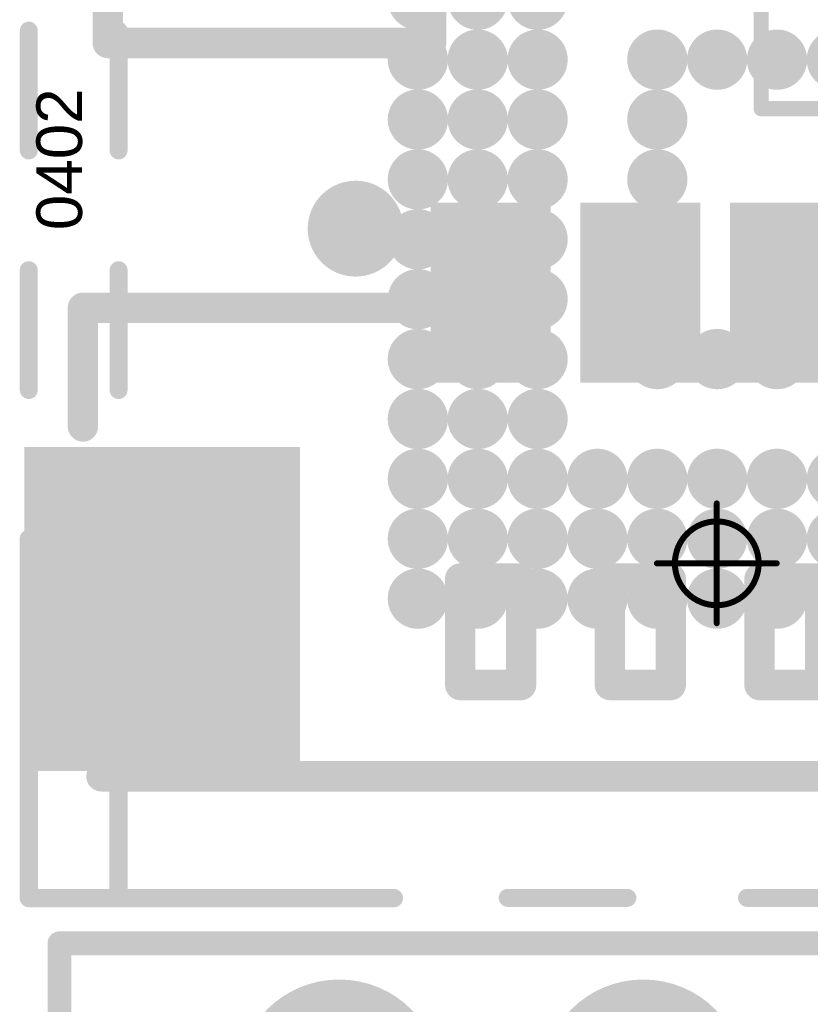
# Model space of a CAD drawing. Header units: inches. Extents: x -0.01 to 1.99, y -0.09 to 2.02.
# Tile 9 of 32: x 0.23 to 0.49, y 0.75 to 1.07. Entities that reach past the tile are written whole.
import ezdxf

# ---------------------------------------------------------------- set-up
doc = ezdxf.new("R2010")
doc.units = ezdxf.units.IN
doc.header["$MEASUREMENT"] = 0
for name, color, linetype in [('ART3', 76, 'Continuous'), ('Bottom Layer', 5, 'Continuous'), ('Bottom Overlay', 54, 'Continuous'), ('Bottom Paste', 16, 'Continuous'), ('Bottom Solder', 6, 'Continuous'), ('GND2', 156, 'Continuous'), ('GND4', 90, 'Continuous'), ('GND6', 130, 'Continuous'), ('Mechanical 1', 6, 'Continuous'), ('Mechanical 15', 56, 'Continuous'), ('PWR7', 216, 'Continuous'), ('Top Layer', 1, 'Continuous'), ('Top Overlay', 2, 'Continuous'), ('Top Paste', 8, 'Continuous'), ('Top Solder', 216, 'Continuous')]:
    doc.layers.add(name, color=color, linetype=linetype)
doc.styles.add('Arial', font='txt', dxfattribs={"height": 0.2})

# ---------------------------------------------------------------- blocks, each defined once
blk = doc.blocks.new('RJ45____HR911130A_2')
at = {"layer": 'ART3'}
h = blk.add_hatch(color=76, dxfattribs=at)
edge = h.paths.add_edge_path()
edge.add_arc((-0.225, 0.26122), 0.02953, 0, 360)
h = blk.add_hatch(color=76, dxfattribs=at)
edge = h.paths.add_edge_path()
edge.add_arc((-0.125, 0.26122), 0.02953, 0, 360)
at = {"layer": 'Bottom Layer'}
h = blk.add_hatch(color=5, dxfattribs=at)
edge = h.paths.add_edge_path()
edge.add_arc((-0.225, 0.26122), 0.02953, 0, 360)
h = blk.add_hatch(color=5, dxfattribs=at)
edge = h.paths.add_edge_path()
edge.add_arc((-0.125, 0.26122), 0.02953, 0, 360)
at = {"layer": 'Bottom Solder'}
h = blk.add_hatch(color=6, dxfattribs=at)
edge = h.paths.add_edge_path()
edge.add_arc((-0.225, 0.26122), 0.03353, 0, 360)
h = blk.add_hatch(color=6, dxfattribs=at)
edge = h.paths.add_edge_path()
edge.add_arc((-0.125, 0.26122), 0.03353, 0, 360)
at = {"layer": 'GND2'}
h = blk.add_hatch(color=156, dxfattribs=at)
edge = h.paths.add_edge_path()
edge.add_arc((-0.225, 0.26122), 0.02953, 0, 360)
h = blk.add_hatch(color=156, dxfattribs=at)
edge = h.paths.add_edge_path()
edge.add_arc((-0.125, 0.26122), 0.02953, 0, 360)
at = {"layer": 'GND4'}
h = blk.add_hatch(color=90, dxfattribs=at)
edge = h.paths.add_edge_path()
edge.add_arc((-0.225, 0.26122), 0.02953, 0, 360)
h = blk.add_hatch(color=90, dxfattribs=at)
edge = h.paths.add_edge_path()
edge.add_arc((-0.125, 0.26122), 0.02953, 0, 360)
at = {"layer": 'GND6'}
h = blk.add_hatch(color=130, dxfattribs=at)
edge = h.paths.add_edge_path()
edge.add_arc((-0.225, 0.26122), 0.02953, 0, 360)
h = blk.add_hatch(color=130, dxfattribs=at)
edge = h.paths.add_edge_path()
edge.add_arc((-0.125, 0.26122), 0.02953, 0, 360)
at = {"layer": 'PWR7'}
h = blk.add_hatch(color=216, dxfattribs=at)
edge = h.paths.add_edge_path()
edge.add_arc((-0.225, 0.26122), 0.02953, 0, 360)
h = blk.add_hatch(color=216, dxfattribs=at)
edge = h.paths.add_edge_path()
edge.add_arc((-0.125, 0.26122), 0.02953, 0, 360)
at = {"layer": 'Top Layer'}
h = blk.add_hatch(color=1, dxfattribs=at)
edge = h.paths.add_edge_path()
edge.add_arc((-0.225, 0.26122), 0.02953, 0, 360)
h = blk.add_hatch(color=1, dxfattribs=at)
edge = h.paths.add_edge_path()
edge.add_arc((-0.125, 0.26122), 0.02953, 0, 360)
at = {"layer": 'Top Solder'}
h = blk.add_hatch(color=216, dxfattribs=at)
edge = h.paths.add_edge_path()
edge.add_arc((-0.225, 0.26122), 0.03353, 0, 360)
h = blk.add_hatch(color=216, dxfattribs=at)
edge = h.paths.add_edge_path()
edge.add_arc((-0.125, 0.26122), 0.03353, 0, 360)
at = {"layer": 'Top Overlay', "const_width": 0.00787}
for points in [[(-0.317, 0.30663), (0.313, 0.30663)], [(-0.317, -0.22425), (-0.317, 0.30663)]]:
    blk.add_lwpolyline(points, dxfattribs=at)
at = {"layer": 'Top Overlay', "const_width": 0.00394}
blk.add_lwpolyline([(-0.31897, 0.30663, 1), (-0.31503, 0.30663, 1)], format="xyb", close=True, dxfattribs=at)
blk.add_lwpolyline([(-0.31897, 0.30663, 1), (-0.31503, 0.30663, 1)], format="xyb", close=True, dxfattribs=at)
blk = doc.blocks.new('FBGA96_14R00X11R00X1R20_4')
at = {"layer": 'Top Overlay', "const_width": 0.005}
for points in [[(-0.21654, -0.26181), (-0.21654, 0.26181)], [(-0.21654, -0.26181), (0.21654, -0.26181)]]:
    blk.add_lwpolyline(points, dxfattribs=at)
at = {"layer": 'Top Overlay', "const_width": 0.0025}
blk.add_lwpolyline([(-0.21779, -0.26181, 1), (-0.21529, -0.26181, 1)], format="xyb", close=True, dxfattribs=at)
blk.add_lwpolyline([(-0.21779, -0.26181, 1), (-0.21529, -0.26181, 1)], format="xyb", close=True, dxfattribs=at)
blk = doc.blocks.new('FPC0_5_SMD_22PIN_2_17')
at = {"layer": 'Top Overlay', "const_width": 0.01}
for points in [[(0.32677, 0.05315), (0.25394, 0.05315)], [(0.32677, -0.05315), (0.32677, 0.05315)], [(0.32677, -0.05315), (0.20866, -0.05315)]]:
    blk.add_lwpolyline(points, dxfattribs=at)
at = {"layer": 'Top Overlay', "const_width": 0.005}
for points in [[(0.32427, 0.05315, 1), (0.32927, 0.05315, 1)], [(0.32427, 0.05315, 1), (0.32927, 0.05315, 1)], [(0.32427, -0.05315, 1), (0.32927, -0.05315, 1)], [(0.32427, -0.05315, 1), (0.32927, -0.05315, 1)]]:
    blk.add_lwpolyline(points, format="xyb", close=True, dxfattribs=at)
blk = doc.blocks.new('MX1_25_LT_4P_19')
at = {"layer": 'Top Layer'}
for points in [[(-0.09011, 0.11459), (-0.05861, 0.11459), (-0.05861, 0.06341), (-0.09011, 0.06341)], [(-0.0409, 0.11459), (-0.0094, 0.11459), (-0.0094, 0.06341), (-0.0409, 0.06341)], [(0.00831, 0.11459), (0.03981, 0.11459), (0.03981, 0.06341), (0.00831, 0.06341)], [(0.05753, 0.11459), (0.08902, 0.11459), (0.08902, 0.06341), (0.05753, 0.06341)], [(-0.14102, 0.03421), (-0.14102, -0.06421), (-0.2237, -0.06421), (-0.2237, 0.03421)], [(0.22261, 0.03421), (0.22261, -0.06421), (0.13994, -0.06421), (0.13994, 0.03421)]]:
    blk.add_hatch(color=1, dxfattribs=at).paths.add_polyline_path(points)
at = {"layer": 'Top Paste'}
for points in [[(-0.09011, 0.11459), (-0.05861, 0.11459), (-0.05861, 0.06341), (-0.09011, 0.06341)], [(-0.0409, 0.11459), (-0.0094, 0.11459), (-0.0094, 0.06341), (-0.0409, 0.06341)], [(0.00831, 0.11459), (0.03981, 0.11459), (0.03981, 0.06341), (0.00831, 0.06341)], [(0.05753, 0.11459), (0.08902, 0.11459), (0.08902, 0.06341), (0.05753, 0.06341)], [(-0.14102, 0.03421), (-0.14102, -0.06421), (-0.2237, -0.06421), (-0.2237, 0.03421)], [(0.22261, 0.03421), (0.22261, -0.06421), (0.13994, -0.06421), (0.13994, 0.03421)]]:
    blk.add_hatch(color=8, dxfattribs=at).paths.add_polyline_path(points)
at = {"layer": 'Top Solder'}
for points in [[(-0.09411, 0.11859), (-0.05461, 0.11859), (-0.05461, 0.05941), (-0.09411, 0.05941)], [(-0.0449, 0.11859), (-0.0054, 0.11859), (-0.0054, 0.05941), (-0.0449, 0.05941)], [(0.00431, 0.11859), (0.04381, 0.11859), (0.04381, 0.05941), (0.00431, 0.05941)], [(0.05353, 0.11859), (0.09302, 0.11859), (0.09302, 0.05941), (0.05353, 0.05941)], [(-0.13702, 0.03821), (-0.13702, -0.06821), (-0.2277, -0.06821), (-0.2277, 0.03821)], [(0.22661, 0.03821), (0.22661, -0.06821), (0.13594, -0.06821), (0.13594, 0.03821)]]:
    blk.add_hatch(color=216, dxfattribs=at).paths.add_polyline_path(points)
at = {"layer": 'Mechanical 15', "const_width": 0.00197}
for points in [[(0, -0.01969), (0, 0.01969)], [(-0.01969, 0), (0.01969, 0)]]:
    blk.add_lwpolyline(points, dxfattribs=at)
at = {"layer": 'Mechanical 15'}
for points, const_width in [([(-0.00049, 0.01969, 1), (0.00049, 0.01969, 1)], 0.000984), ([(0.01378, 0, 1), (-0.01378, 0, 1)], 0.00197), ([(-0.02018, 0, 1), (-0.01919, 0, 1)], 0.000984), ([(-0.01427, 0, 1), (-0.01329, 0, 1)], 0.000984), ([(0.01329, 0, 1), (0.01427, 0, 1)], 0.000984), ([(0.01919, 0, 1), (0.02018, 0, 1)], 0.000984), ([(-0.00049, -0.01969, 1), (0.00049, -0.01969, 1)], 0.000984)]:
    blk.add_lwpolyline(points, format="xyb", close=True, dxfattribs=dict(at, const_width=const_width))
at = {"layer": 'Top Overlay'}
for points, const_width in [([(-0.11091, 0.11, 1), (-0.12666, 0.11, 1)], 0.01575), ([(-0.1306, 0.11, 1), (-0.12272, 0.11, 1)], 0.00787), ([(-0.11485, 0.11, 1), (-0.10698, 0.11, 1)], 0.00787), ([(-0.21095, 0.084, 1), (-0.20595, 0.084, 1)], 0.005), ([(-0.21095, 0.084, 1), (-0.20595, 0.084, 1)], 0.005), ([(-0.10595, 0.084, 1), (-0.10095, 0.084, 1)], 0.005), ([(0.09986, 0.084, 1), (0.10486, 0.084, 1)], 0.005), ([(0.20486, 0.084, 1), (0.20986, 0.084, 1)], 0.005), ([(0.20486, 0.084, 1), (0.20986, 0.084, 1)], 0.005), ([(-0.21095, 0.045, 1), (-0.20595, 0.045, 1)], 0.005), ([(0.20486, 0.045, 1), (0.20986, 0.045, 1)], 0.005), ([(-0.08686, -0.005, 1), (-0.08186, -0.005, 1)], 0.005), ([(-0.08686, -0.005, 1), (-0.08186, -0.005, 1)], 0.005), ([(-0.01765, -0.005, 1), (-0.01265, -0.005, 1)], 0.005), ([(-0.01765, -0.005, 1), (-0.01265, -0.005, 1)], 0.005), ([(0.01156, -0.005, 1), (0.01656, -0.005, 1)], 0.005), ([(0.01156, -0.005, 1), (0.01656, -0.005, 1)], 0.005), ([(0.06078, -0.005, 1), (0.06578, -0.005, 1)], 0.005), ([(0.06078, -0.005, 1), (0.06578, -0.005, 1)], 0.005), ([(-0.06686, -0.005, 1), (-0.06186, -0.005, 1)], 0.005), ([(-0.06686, -0.005, 1), (-0.06186, -0.005, 1)], 0.005), ([(-0.03765, -0.005, 1), (-0.03265, -0.005, 1)], 0.005), ([(-0.03765, -0.005, 1), (-0.03265, -0.005, 1)], 0.005), ([(0.03156, -0.005, 1), (0.03656, -0.005, 1)], 0.005), ([(0.03156, -0.005, 1), (0.03656, -0.005, 1)], 0.005), ([(0.08078, -0.005, 1), (0.08578, -0.005, 1)], 0.005), ([(0.08078, -0.005, 1), (0.08578, -0.005, 1)], 0.005), ([(-0.08686, -0.04, 1), (-0.08186, -0.04, 1)], 0.005), ([(-0.08686, -0.04, 1), (-0.08186, -0.04, 1)], 0.005), ([(-0.06686, -0.04, 1), (-0.06186, -0.04, 1)], 0.005), ([(-0.06686, -0.04, 1), (-0.06186, -0.04, 1)], 0.005), ([(-0.03765, -0.04, 1), (-0.03265, -0.04, 1)], 0.005), ([(-0.03765, -0.04, 1), (-0.03265, -0.04, 1)], 0.005), ([(-0.01765, -0.04, 1), (-0.01265, -0.04, 1)], 0.005), ([(-0.01765, -0.04, 1), (-0.01265, -0.04, 1)], 0.005), ([(0.01156, -0.04, 1), (0.01656, -0.04, 1)], 0.005), ([(0.01156, -0.04, 1), (0.01656, -0.04, 1)], 0.005), ([(0.03156, -0.04, 1), (0.03656, -0.04, 1)], 0.005), ([(0.03156, -0.04, 1), (0.03656, -0.04, 1)], 0.005), ([(0.06078, -0.04, 1), (0.06578, -0.04, 1)], 0.005), ([(0.06078, -0.04, 1), (0.06578, -0.04, 1)], 0.005), ([(0.08078, -0.04, 1), (0.08578, -0.04, 1)], 0.005), ([(0.08078, -0.04, 1), (0.08578, -0.04, 1)], 0.005), ([(-0.20486, -0.07, 1), (-0.19986, -0.07, 1)], 0.005), ([(0.20486, -0.07, 1), (0.20986, -0.07, 1)], 0.005)]:
    blk.add_lwpolyline(points, format="xyb", close=True, dxfattribs=dict(at, const_width=const_width))
at = {"layer": 'Top Overlay', "const_width": 0.01}
for points in [[(-0.20845, 0.084), (-0.10345, 0.084)], [(-0.20845, 0.045), (-0.20845, 0.084)], [(0.10236, 0.084), (0.20736, 0.084)], [(0.20736, 0.045), (0.20736, 0.084)], [(-0.08436, -0.005), (-0.06436, -0.005)], [(-0.08436, -0.04), (-0.08436, -0.005)], [(-0.06436, -0.04), (-0.06436, -0.005)], [(-0.03515, -0.04), (-0.03515, -0.005)], [(-0.03515, -0.005), (-0.01515, -0.005)], [(-0.01515, -0.04), (-0.01515, -0.005)], [(0.01406, -0.04), (0.01406, -0.005)], [(0.01406, -0.005), (0.03406, -0.005)], [(0.03406, -0.04), (0.03406, -0.005)], [(0.06328, -0.04), (0.06328, -0.005)], [(0.06328, -0.005), (0.08328, -0.005)], [(0.08328, -0.04), (0.08328, -0.005)], [(-0.08436, -0.04), (-0.06436, -0.04)], [(-0.03515, -0.04), (-0.01515, -0.04)], [(0.01406, -0.04), (0.03406, -0.04)], [(0.06328, -0.04), (0.08328, -0.04)], [(-0.20236, -0.07), (0.20736, -0.07)]]:
    blk.add_lwpolyline(points, dxfattribs=at)
blk = doc.blocks.new('BGA153_13RX11R5X0R9_2L_B_31')
at = {"layer": 'Bottom Layer'}
h = blk.add_hatch(color=5, dxfattribs=at)
edge = h.paths.add_edge_path()
edge.add_arc((-0.12795, 0.12795), 0.00591, 0, 360)
h = blk.add_hatch(color=5, dxfattribs=at)
edge = h.paths.add_edge_path()
edge.add_arc((-0.10827, 0.12795), 0.00591, 0, 360)
h = blk.add_hatch(color=5, dxfattribs=at)
edge = h.paths.add_edge_path()
edge.add_arc((-0.08858, 0.12795), 0.00591, 0, 360)
h = blk.add_hatch(color=5, dxfattribs=at)
edge = h.paths.add_edge_path()
edge.add_arc((-0.0689, 0.12795), 0.00591, 0, 360)
h = blk.add_hatch(color=5, dxfattribs=at)
edge = h.paths.add_edge_path()
edge.add_arc((-0.04921, 0.12795), 0.00591, 0, 360)
h = blk.add_hatch(color=5, dxfattribs=at)
edge = h.paths.add_edge_path()
edge.add_arc((-0.02953, 0.12795), 0.00591, 0, 360)
h = blk.add_hatch(color=5, dxfattribs=at)
edge = h.paths.add_edge_path()
edge.add_arc((-0.00984, 0.12795), 0.00591, 0, 360)
h = blk.add_hatch(color=5, dxfattribs=at)
edge = h.paths.add_edge_path()
edge.add_arc((0.00984, 0.12795), 0.00591, 0, 360)
h = blk.add_hatch(color=5, dxfattribs=at)
edge = h.paths.add_edge_path()
edge.add_arc((0.02953, 0.12795), 0.00591, 0, 360)
h = blk.add_hatch(color=5, dxfattribs=at)
edge = h.paths.add_edge_path()
edge.add_arc((0.04921, 0.12795), 0.00591, 0, 360)
h = blk.add_hatch(color=5, dxfattribs=at)
edge = h.paths.add_edge_path()
edge.add_arc((-0.12795, 0.10827), 0.00591, 0, 360)
h = blk.add_hatch(color=5, dxfattribs=at)
edge = h.paths.add_edge_path()
edge.add_arc((-0.10827, 0.10827), 0.00591, 0, 360)
h = blk.add_hatch(color=5, dxfattribs=at)
edge = h.paths.add_edge_path()
edge.add_arc((-0.08858, 0.10827), 0.00591, 0, 360)
h = blk.add_hatch(color=5, dxfattribs=at)
edge = h.paths.add_edge_path()
edge.add_arc((-0.0689, 0.10827), 0.00591, 0, 360)
h = blk.add_hatch(color=5, dxfattribs=at)
edge = h.paths.add_edge_path()
edge.add_arc((-0.04921, 0.10827), 0.00591, 0, 360)
h = blk.add_hatch(color=5, dxfattribs=at)
edge = h.paths.add_edge_path()
edge.add_arc((-0.02953, 0.10827), 0.00591, 0, 360)
h = blk.add_hatch(color=5, dxfattribs=at)
edge = h.paths.add_edge_path()
edge.add_arc((-0.00984, 0.10827), 0.00591, 0, 360)
h = blk.add_hatch(color=5, dxfattribs=at)
edge = h.paths.add_edge_path()
edge.add_arc((0.00984, 0.10827), 0.00591, 0, 360)
h = blk.add_hatch(color=5, dxfattribs=at)
edge = h.paths.add_edge_path()
edge.add_arc((0.02953, 0.10827), 0.00591, 0, 360)
h = blk.add_hatch(color=5, dxfattribs=at)
edge = h.paths.add_edge_path()
edge.add_arc((0.04921, 0.10827), 0.00591, 0, 360)
h = blk.add_hatch(color=5, dxfattribs=at)
edge = h.paths.add_edge_path()
edge.add_arc((-0.12795, 0.08858), 0.00591, 0, 360)
h = blk.add_hatch(color=5, dxfattribs=at)
edge = h.paths.add_edge_path()
edge.add_arc((-0.10827, 0.08858), 0.00591, 0, 360)
h = blk.add_hatch(color=5, dxfattribs=at)
edge = h.paths.add_edge_path()
edge.add_arc((-0.08858, 0.08858), 0.00591, 0, 360)
h = blk.add_hatch(color=5, dxfattribs=at)
edge = h.paths.add_edge_path()
edge.add_arc((-0.0689, 0.08858), 0.00591, 0, 360)
h = blk.add_hatch(color=5, dxfattribs=at)
edge = h.paths.add_edge_path()
edge.add_arc((-0.04921, 0.08858), 0.00591, 0, 360)
h = blk.add_hatch(color=5, dxfattribs=at)
edge = h.paths.add_edge_path()
edge.add_arc((-0.02953, 0.08858), 0.00591, 0, 360)
h = blk.add_hatch(color=5, dxfattribs=at)
edge = h.paths.add_edge_path()
edge.add_arc((-0.00984, 0.08858), 0.00591, 0, 360)
h = blk.add_hatch(color=5, dxfattribs=at)
edge = h.paths.add_edge_path()
edge.add_arc((0.00984, 0.08858), 0.00591, 0, 360)
h = blk.add_hatch(color=5, dxfattribs=at)
edge = h.paths.add_edge_path()
edge.add_arc((0.02953, 0.08858), 0.00591, 0, 360)
h = blk.add_hatch(color=5, dxfattribs=at)
edge = h.paths.add_edge_path()
edge.add_arc((0.04921, 0.08858), 0.00591, 0, 360)
h = blk.add_hatch(color=5, dxfattribs=at)
edge = h.paths.add_edge_path()
edge.add_arc((-0.12795, 0.0689), 0.00591, 0, 360)
h = blk.add_hatch(color=5, dxfattribs=at)
edge = h.paths.add_edge_path()
edge.add_arc((-0.10827, 0.0689), 0.00591, 0, 360)
h = blk.add_hatch(color=5, dxfattribs=at)
edge = h.paths.add_edge_path()
edge.add_arc((-0.08858, 0.0689), 0.00591, 0, 360)
h = blk.add_hatch(color=5, dxfattribs=at)
edge = h.paths.add_edge_path()
edge.add_arc((-0.12795, 0.04921), 0.00591, 0, 360)
h = blk.add_hatch(color=5, dxfattribs=at)
edge = h.paths.add_edge_path()
edge.add_arc((-0.10827, 0.04921), 0.00591, 0, 360)
h = blk.add_hatch(color=5, dxfattribs=at)
edge = h.paths.add_edge_path()
edge.add_arc((-0.08858, 0.04921), 0.00591, 0, 360)
h = blk.add_hatch(color=5, dxfattribs=at)
edge = h.paths.add_edge_path()
edge.add_arc((-0.04921, 0.04921), 0.00591, 0, 360)
h = blk.add_hatch(color=5, dxfattribs=at)
edge = h.paths.add_edge_path()
edge.add_arc((-0.02953, 0.04921), 0.00591, 0, 360)
h = blk.add_hatch(color=5, dxfattribs=at)
edge = h.paths.add_edge_path()
edge.add_arc((-0.00984, 0.04921), 0.00591, 0, 360)
h = blk.add_hatch(color=5, dxfattribs=at)
edge = h.paths.add_edge_path()
edge.add_arc((0.00984, 0.04921), 0.00591, 0, 360)
h = blk.add_hatch(color=5, dxfattribs=at)
edge = h.paths.add_edge_path()
edge.add_arc((0.02953, 0.04921), 0.00591, 0, 360)
h = blk.add_hatch(color=5, dxfattribs=at)
edge = h.paths.add_edge_path()
edge.add_arc((0.04921, 0.04921), 0.00591, 0, 360)
h = blk.add_hatch(color=5, dxfattribs=at)
edge = h.paths.add_edge_path()
edge.add_arc((-0.12795, 0.02953), 0.00591, 0, 360)
h = blk.add_hatch(color=5, dxfattribs=at)
edge = h.paths.add_edge_path()
edge.add_arc((-0.10827, 0.02953), 0.00591, 0, 360)
h = blk.add_hatch(color=5, dxfattribs=at)
edge = h.paths.add_edge_path()
edge.add_arc((-0.08858, 0.02953), 0.00591, 0, 360)
h = blk.add_hatch(color=5, dxfattribs=at)
edge = h.paths.add_edge_path()
edge.add_arc((-0.04921, 0.02953), 0.00591, 0, 360)
h = blk.add_hatch(color=5, dxfattribs=at)
edge = h.paths.add_edge_path()
edge.add_arc((0.04921, 0.02953), 0.00591, 0, 360)
h = blk.add_hatch(color=5, dxfattribs=at)
edge = h.paths.add_edge_path()
edge.add_arc((-0.12795, 0.00984), 0.00591, 0, 360)
h = blk.add_hatch(color=5, dxfattribs=at)
edge = h.paths.add_edge_path()
edge.add_arc((-0.10827, 0.00984), 0.00591, 0, 360)
h = blk.add_hatch(color=5, dxfattribs=at)
edge = h.paths.add_edge_path()
edge.add_arc((-0.08858, 0.00984), 0.00591, 0, 360)
h = blk.add_hatch(color=5, dxfattribs=at)
edge = h.paths.add_edge_path()
edge.add_arc((-0.04921, 0.00984), 0.00591, 0, 360)
h = blk.add_hatch(color=5, dxfattribs=at)
edge = h.paths.add_edge_path()
edge.add_arc((0.04921, 0.00984), 0.00591, 0, 360)
at = {"layer": 'Bottom Paste'}
h = blk.add_hatch(color=16, dxfattribs=at)
edge = h.paths.add_edge_path()
edge.add_arc((-0.12795, 0.12795), 0.00591, 0, 360)
h = blk.add_hatch(color=16, dxfattribs=at)
edge = h.paths.add_edge_path()
edge.add_arc((-0.10827, 0.12795), 0.00591, 0, 360)
h = blk.add_hatch(color=16, dxfattribs=at)
edge = h.paths.add_edge_path()
edge.add_arc((-0.08858, 0.12795), 0.00591, 0, 360)
h = blk.add_hatch(color=16, dxfattribs=at)
edge = h.paths.add_edge_path()
edge.add_arc((-0.0689, 0.12795), 0.00591, 0, 360)
h = blk.add_hatch(color=16, dxfattribs=at)
edge = h.paths.add_edge_path()
edge.add_arc((-0.04921, 0.12795), 0.00591, 0, 360)
h = blk.add_hatch(color=16, dxfattribs=at)
edge = h.paths.add_edge_path()
edge.add_arc((-0.02953, 0.12795), 0.00591, 0, 360)
h = blk.add_hatch(color=16, dxfattribs=at)
edge = h.paths.add_edge_path()
edge.add_arc((-0.00984, 0.12795), 0.00591, 0, 360)
h = blk.add_hatch(color=16, dxfattribs=at)
edge = h.paths.add_edge_path()
edge.add_arc((0.00984, 0.12795), 0.00591, 0, 360)
h = blk.add_hatch(color=16, dxfattribs=at)
edge = h.paths.add_edge_path()
edge.add_arc((0.02953, 0.12795), 0.00591, 0, 360)
h = blk.add_hatch(color=16, dxfattribs=at)
edge = h.paths.add_edge_path()
edge.add_arc((0.04921, 0.12795), 0.00591, 0, 360)
h = blk.add_hatch(color=16, dxfattribs=at)
edge = h.paths.add_edge_path()
edge.add_arc((-0.12795, 0.10827), 0.00591, 0, 360)
h = blk.add_hatch(color=16, dxfattribs=at)
edge = h.paths.add_edge_path()
edge.add_arc((-0.10827, 0.10827), 0.00591, 0, 360)
h = blk.add_hatch(color=16, dxfattribs=at)
edge = h.paths.add_edge_path()
edge.add_arc((-0.08858, 0.10827), 0.00591, 0, 360)
h = blk.add_hatch(color=16, dxfattribs=at)
edge = h.paths.add_edge_path()
edge.add_arc((-0.0689, 0.10827), 0.00591, 0, 360)
h = blk.add_hatch(color=16, dxfattribs=at)
edge = h.paths.add_edge_path()
edge.add_arc((-0.04921, 0.10827), 0.00591, 0, 360)
h = blk.add_hatch(color=16, dxfattribs=at)
edge = h.paths.add_edge_path()
edge.add_arc((-0.02953, 0.10827), 0.00591, 0, 360)
h = blk.add_hatch(color=16, dxfattribs=at)
edge = h.paths.add_edge_path()
edge.add_arc((-0.00984, 0.10827), 0.00591, 0, 360)
h = blk.add_hatch(color=16, dxfattribs=at)
edge = h.paths.add_edge_path()
edge.add_arc((0.00984, 0.10827), 0.00591, 0, 360)
h = blk.add_hatch(color=16, dxfattribs=at)
edge = h.paths.add_edge_path()
edge.add_arc((0.02953, 0.10827), 0.00591, 0, 360)
h = blk.add_hatch(color=16, dxfattribs=at)
edge = h.paths.add_edge_path()
edge.add_arc((0.04921, 0.10827), 0.00591, 0, 360)
h = blk.add_hatch(color=16, dxfattribs=at)
edge = h.paths.add_edge_path()
edge.add_arc((-0.12795, 0.08858), 0.00591, 0, 360)
h = blk.add_hatch(color=16, dxfattribs=at)
edge = h.paths.add_edge_path()
edge.add_arc((-0.10827, 0.08858), 0.00591, 0, 360)
h = blk.add_hatch(color=16, dxfattribs=at)
edge = h.paths.add_edge_path()
edge.add_arc((-0.08858, 0.08858), 0.00591, 0, 360)
h = blk.add_hatch(color=16, dxfattribs=at)
edge = h.paths.add_edge_path()
edge.add_arc((-0.0689, 0.08858), 0.00591, 0, 360)
h = blk.add_hatch(color=16, dxfattribs=at)
edge = h.paths.add_edge_path()
edge.add_arc((-0.04921, 0.08858), 0.00591, 0, 360)
h = blk.add_hatch(color=16, dxfattribs=at)
edge = h.paths.add_edge_path()
edge.add_arc((-0.02953, 0.08858), 0.00591, 0, 360)
h = blk.add_hatch(color=16, dxfattribs=at)
edge = h.paths.add_edge_path()
edge.add_arc((-0.00984, 0.08858), 0.00591, 0, 360)
h = blk.add_hatch(color=16, dxfattribs=at)
edge = h.paths.add_edge_path()
edge.add_arc((0.00984, 0.08858), 0.00591, 0, 360)
h = blk.add_hatch(color=16, dxfattribs=at)
edge = h.paths.add_edge_path()
edge.add_arc((0.02953, 0.08858), 0.00591, 0, 360)
h = blk.add_hatch(color=16, dxfattribs=at)
edge = h.paths.add_edge_path()
edge.add_arc((0.04921, 0.08858), 0.00591, 0, 360)
h = blk.add_hatch(color=16, dxfattribs=at)
edge = h.paths.add_edge_path()
edge.add_arc((-0.12795, 0.0689), 0.00591, 0, 360)
h = blk.add_hatch(color=16, dxfattribs=at)
edge = h.paths.add_edge_path()
edge.add_arc((-0.10827, 0.0689), 0.00591, 0, 360)
h = blk.add_hatch(color=16, dxfattribs=at)
edge = h.paths.add_edge_path()
edge.add_arc((-0.08858, 0.0689), 0.00591, 0, 360)
h = blk.add_hatch(color=16, dxfattribs=at)
edge = h.paths.add_edge_path()
edge.add_arc((-0.12795, 0.04921), 0.00591, 0, 360)
h = blk.add_hatch(color=16, dxfattribs=at)
edge = h.paths.add_edge_path()
edge.add_arc((-0.10827, 0.04921), 0.00591, 0, 360)
h = blk.add_hatch(color=16, dxfattribs=at)
edge = h.paths.add_edge_path()
edge.add_arc((-0.08858, 0.04921), 0.00591, 0, 360)
h = blk.add_hatch(color=16, dxfattribs=at)
edge = h.paths.add_edge_path()
edge.add_arc((-0.04921, 0.04921), 0.00591, 0, 360)
h = blk.add_hatch(color=16, dxfattribs=at)
edge = h.paths.add_edge_path()
edge.add_arc((-0.02953, 0.04921), 0.00591, 0, 360)
h = blk.add_hatch(color=16, dxfattribs=at)
edge = h.paths.add_edge_path()
edge.add_arc((-0.00984, 0.04921), 0.00591, 0, 360)
h = blk.add_hatch(color=16, dxfattribs=at)
edge = h.paths.add_edge_path()
edge.add_arc((0.00984, 0.04921), 0.00591, 0, 360)
h = blk.add_hatch(color=16, dxfattribs=at)
edge = h.paths.add_edge_path()
edge.add_arc((0.02953, 0.04921), 0.00591, 0, 360)
h = blk.add_hatch(color=16, dxfattribs=at)
edge = h.paths.add_edge_path()
edge.add_arc((0.04921, 0.04921), 0.00591, 0, 360)
h = blk.add_hatch(color=16, dxfattribs=at)
edge = h.paths.add_edge_path()
edge.add_arc((-0.12795, 0.02953), 0.00591, 0, 360)
h = blk.add_hatch(color=16, dxfattribs=at)
edge = h.paths.add_edge_path()
edge.add_arc((-0.10827, 0.02953), 0.00591, 0, 360)
h = blk.add_hatch(color=16, dxfattribs=at)
edge = h.paths.add_edge_path()
edge.add_arc((-0.08858, 0.02953), 0.00591, 0, 360)
h = blk.add_hatch(color=16, dxfattribs=at)
edge = h.paths.add_edge_path()
edge.add_arc((-0.04921, 0.02953), 0.00591, 0, 360)
h = blk.add_hatch(color=16, dxfattribs=at)
edge = h.paths.add_edge_path()
edge.add_arc((0.04921, 0.02953), 0.00591, 0, 360)
h = blk.add_hatch(color=16, dxfattribs=at)
edge = h.paths.add_edge_path()
edge.add_arc((-0.12795, 0.00984), 0.00591, 0, 360)
h = blk.add_hatch(color=16, dxfattribs=at)
edge = h.paths.add_edge_path()
edge.add_arc((-0.10827, 0.00984), 0.00591, 0, 360)
h = blk.add_hatch(color=16, dxfattribs=at)
edge = h.paths.add_edge_path()
edge.add_arc((-0.08858, 0.00984), 0.00591, 0, 360)
h = blk.add_hatch(color=16, dxfattribs=at)
edge = h.paths.add_edge_path()
edge.add_arc((-0.04921, 0.00984), 0.00591, 0, 360)
h = blk.add_hatch(color=16, dxfattribs=at)
edge = h.paths.add_edge_path()
edge.add_arc((0.04921, 0.00984), 0.00591, 0, 360)
at = {"layer": 'Bottom Solder'}
h = blk.add_hatch(color=6, dxfattribs=at)
edge = h.paths.add_edge_path()
edge.add_arc((-0.12795, 0.12795), 0.00991, 0, 360)
h = blk.add_hatch(color=6, dxfattribs=at)
edge = h.paths.add_edge_path()
edge.add_arc((-0.10827, 0.12795), 0.00991, 0, 360)
h = blk.add_hatch(color=6, dxfattribs=at)
edge = h.paths.add_edge_path()
edge.add_arc((-0.08858, 0.12795), 0.00991, 0, 360)
h = blk.add_hatch(color=6, dxfattribs=at)
edge = h.paths.add_edge_path()
edge.add_arc((-0.0689, 0.12795), 0.00991, 0, 360)
h = blk.add_hatch(color=6, dxfattribs=at)
edge = h.paths.add_edge_path()
edge.add_arc((-0.04921, 0.12795), 0.00991, 0, 360)
h = blk.add_hatch(color=6, dxfattribs=at)
edge = h.paths.add_edge_path()
edge.add_arc((-0.02953, 0.12795), 0.00991, 0, 360)
h = blk.add_hatch(color=6, dxfattribs=at)
edge = h.paths.add_edge_path()
edge.add_arc((-0.00984, 0.12795), 0.00991, 0, 360)
h = blk.add_hatch(color=6, dxfattribs=at)
edge = h.paths.add_edge_path()
edge.add_arc((0.00984, 0.12795), 0.00991, 0, 360)
h = blk.add_hatch(color=6, dxfattribs=at)
edge = h.paths.add_edge_path()
edge.add_arc((0.02953, 0.12795), 0.00991, 0, 360)
h = blk.add_hatch(color=6, dxfattribs=at)
edge = h.paths.add_edge_path()
edge.add_arc((0.04921, 0.12795), 0.00991, 0, 360)
h = blk.add_hatch(color=6, dxfattribs=at)
edge = h.paths.add_edge_path()
edge.add_arc((0.0689, 0.12795), 0.00991, 0, 360)
h = blk.add_hatch(color=6, dxfattribs=at)
edge = h.paths.add_edge_path()
edge.add_arc((-0.12795, 0.10827), 0.00991, 0, 360)
h = blk.add_hatch(color=6, dxfattribs=at)
edge = h.paths.add_edge_path()
edge.add_arc((-0.10827, 0.10827), 0.00991, 0, 360)
h = blk.add_hatch(color=6, dxfattribs=at)
edge = h.paths.add_edge_path()
edge.add_arc((-0.08858, 0.10827), 0.00991, 0, 360)
h = blk.add_hatch(color=6, dxfattribs=at)
edge = h.paths.add_edge_path()
edge.add_arc((-0.0689, 0.10827), 0.00991, 0, 360)
h = blk.add_hatch(color=6, dxfattribs=at)
edge = h.paths.add_edge_path()
edge.add_arc((-0.04921, 0.10827), 0.00991, 0, 360)
h = blk.add_hatch(color=6, dxfattribs=at)
edge = h.paths.add_edge_path()
edge.add_arc((-0.02953, 0.10827), 0.00991, 0, 360)
h = blk.add_hatch(color=6, dxfattribs=at)
edge = h.paths.add_edge_path()
edge.add_arc((-0.00984, 0.10827), 0.00991, 0, 360)
h = blk.add_hatch(color=6, dxfattribs=at)
edge = h.paths.add_edge_path()
edge.add_arc((0.00984, 0.10827), 0.00991, 0, 360)
h = blk.add_hatch(color=6, dxfattribs=at)
edge = h.paths.add_edge_path()
edge.add_arc((0.02953, 0.10827), 0.00991, 0, 360)
h = blk.add_hatch(color=6, dxfattribs=at)
edge = h.paths.add_edge_path()
edge.add_arc((0.04921, 0.10827), 0.00991, 0, 360)
h = blk.add_hatch(color=6, dxfattribs=at)
edge = h.paths.add_edge_path()
edge.add_arc((0.0689, 0.10827), 0.00991, 0, 360)
h = blk.add_hatch(color=6, dxfattribs=at)
edge = h.paths.add_edge_path()
edge.add_arc((-0.12795, 0.08858), 0.00991, 0, 360)
h = blk.add_hatch(color=6, dxfattribs=at)
edge = h.paths.add_edge_path()
edge.add_arc((-0.10827, 0.08858), 0.00991, 0, 360)
h = blk.add_hatch(color=6, dxfattribs=at)
edge = h.paths.add_edge_path()
edge.add_arc((-0.08858, 0.08858), 0.00991, 0, 360)
h = blk.add_hatch(color=6, dxfattribs=at)
edge = h.paths.add_edge_path()
edge.add_arc((-0.0689, 0.08858), 0.00991, 0, 360)
h = blk.add_hatch(color=6, dxfattribs=at)
edge = h.paths.add_edge_path()
edge.add_arc((-0.04921, 0.08858), 0.00991, 0, 360)
h = blk.add_hatch(color=6, dxfattribs=at)
edge = h.paths.add_edge_path()
edge.add_arc((-0.02953, 0.08858), 0.00991, 0, 360)
h = blk.add_hatch(color=6, dxfattribs=at)
edge = h.paths.add_edge_path()
edge.add_arc((-0.00984, 0.08858), 0.00991, 0, 360)
h = blk.add_hatch(color=6, dxfattribs=at)
edge = h.paths.add_edge_path()
edge.add_arc((0.00984, 0.08858), 0.00991, 0, 360)
h = blk.add_hatch(color=6, dxfattribs=at)
edge = h.paths.add_edge_path()
edge.add_arc((0.02953, 0.08858), 0.00991, 0, 360)
h = blk.add_hatch(color=6, dxfattribs=at)
edge = h.paths.add_edge_path()
edge.add_arc((0.04921, 0.08858), 0.00991, 0, 360)
h = blk.add_hatch(color=6, dxfattribs=at)
edge = h.paths.add_edge_path()
edge.add_arc((0.0689, 0.08858), 0.00991, 0, 360)
h = blk.add_hatch(color=6, dxfattribs=at)
edge = h.paths.add_edge_path()
edge.add_arc((-0.12795, 0.0689), 0.00991, 0, 360)
h = blk.add_hatch(color=6, dxfattribs=at)
edge = h.paths.add_edge_path()
edge.add_arc((-0.10827, 0.0689), 0.00991, 0, 360)
h = blk.add_hatch(color=6, dxfattribs=at)
edge = h.paths.add_edge_path()
edge.add_arc((-0.08858, 0.0689), 0.00991, 0, 360)
h = blk.add_hatch(color=6, dxfattribs=at)
edge = h.paths.add_edge_path()
edge.add_arc((-0.12795, 0.04921), 0.00991, 0, 360)
h = blk.add_hatch(color=6, dxfattribs=at)
edge = h.paths.add_edge_path()
edge.add_arc((-0.10827, 0.04921), 0.00991, 0, 360)
h = blk.add_hatch(color=6, dxfattribs=at)
edge = h.paths.add_edge_path()
edge.add_arc((-0.08858, 0.04921), 0.00991, 0, 360)
h = blk.add_hatch(color=6, dxfattribs=at)
edge = h.paths.add_edge_path()
edge.add_arc((-0.04921, 0.04921), 0.00991, 0, 360)
h = blk.add_hatch(color=6, dxfattribs=at)
edge = h.paths.add_edge_path()
edge.add_arc((-0.02953, 0.04921), 0.00991, 0, 360)
h = blk.add_hatch(color=6, dxfattribs=at)
edge = h.paths.add_edge_path()
edge.add_arc((-0.00984, 0.04921), 0.00991, 0, 360)
h = blk.add_hatch(color=6, dxfattribs=at)
edge = h.paths.add_edge_path()
edge.add_arc((0.00984, 0.04921), 0.00991, 0, 360)
h = blk.add_hatch(color=6, dxfattribs=at)
edge = h.paths.add_edge_path()
edge.add_arc((0.02953, 0.04921), 0.00991, 0, 360)
h = blk.add_hatch(color=6, dxfattribs=at)
edge = h.paths.add_edge_path()
edge.add_arc((0.04921, 0.04921), 0.00991, 0, 360)
h = blk.add_hatch(color=6, dxfattribs=at)
edge = h.paths.add_edge_path()
edge.add_arc((-0.12795, 0.02953), 0.00991, 0, 360)
h = blk.add_hatch(color=6, dxfattribs=at)
edge = h.paths.add_edge_path()
edge.add_arc((-0.10827, 0.02953), 0.00991, 0, 360)
h = blk.add_hatch(color=6, dxfattribs=at)
edge = h.paths.add_edge_path()
edge.add_arc((-0.08858, 0.02953), 0.00991, 0, 360)
h = blk.add_hatch(color=6, dxfattribs=at)
edge = h.paths.add_edge_path()
edge.add_arc((-0.04921, 0.02953), 0.00991, 0, 360)
h = blk.add_hatch(color=6, dxfattribs=at)
edge = h.paths.add_edge_path()
edge.add_arc((0.04921, 0.02953), 0.00991, 0, 360)
h = blk.add_hatch(color=6, dxfattribs=at)
edge = h.paths.add_edge_path()
edge.add_arc((-0.12795, 0.00984), 0.00991, 0, 360)
h = blk.add_hatch(color=6, dxfattribs=at)
edge = h.paths.add_edge_path()
edge.add_arc((-0.10827, 0.00984), 0.00991, 0, 360)
h = blk.add_hatch(color=6, dxfattribs=at)
edge = h.paths.add_edge_path()
edge.add_arc((-0.08858, 0.00984), 0.00991, 0, 360)
h = blk.add_hatch(color=6, dxfattribs=at)
edge = h.paths.add_edge_path()
edge.add_arc((-0.04921, 0.00984), 0.00991, 0, 360)
h = blk.add_hatch(color=6, dxfattribs=at)
edge = h.paths.add_edge_path()
edge.add_arc((0.04921, 0.00984), 0.00991, 0, 360)
h = blk.add_hatch(color=6, dxfattribs=at)
edge = h.paths.add_edge_path()
edge.add_arc((-0.12795, -0.00984), 0.00991, 0, 360)
h = blk.add_hatch(color=6, dxfattribs=at)
edge = h.paths.add_edge_path()
edge.add_arc((-0.10827, -0.00984), 0.00991, 0, 360)
h = blk.add_hatch(color=6, dxfattribs=at)
edge = h.paths.add_edge_path()
edge.add_arc((-0.08858, -0.00984), 0.00991, 0, 360)
h = blk.add_hatch(color=6, dxfattribs=at)
edge = h.paths.add_edge_path()
edge.add_arc((-0.04921, -0.00984), 0.00991, 0, 360)
h = blk.add_hatch(color=6, dxfattribs=at)
edge = h.paths.add_edge_path()
edge.add_arc((0.04921, -0.00984), 0.00991, 0, 360)
at = {"layer": 'Bottom Overlay'}
for points, const_width in [([(-0.22638, 0.25591), (-0.10827, 0.25591)], 0.006), ([(-0.22638, 0.25591), (-0.22638, 0.22638)], 0.006), ([(-0.05937, 0.25591), (-0.02, 0.25591)], 0.00591), ([(0.01937, 0.25591), (0.05874, 0.25591)], 0.00591), ([(-0.22638, 0.22638), (-0.22638, 0.13583)], 0.006), ([(-0.22638, 0.22638), (-0.10827, 0.22638)], 0.006), ([(-0.05937, 0.22638), (-0.02, 0.22638)], 0.00591), ([(0.01937, 0.22638), (0.05874, 0.22638)], 0.00591), ([(-0.2263, 0.09842), (-0.2263, 0.05906)], 0.00591), ([(-0.2263, 0.01969), (-0.2263, -0.01969)], 0.00591)]:
    blk.add_lwpolyline(points, dxfattribs=dict(at, const_width=const_width))
for points, const_width in [([(-0.22788, 0.25591, 1), (-0.22488, 0.25591, 1)], 0.003), ([(-0.22788, 0.25591, 1), (-0.22488, 0.25591, 1)], 0.003), ([(-0.10977, 0.25591, 1), (-0.10677, 0.25591, 1)], 0.003), ([(-0.06085, 0.25591, 1), (-0.05789, 0.25591, 1)], 0.00295), ([(-0.02148, 0.25591, 1), (-0.01852, 0.25591, 1)], 0.00295), ([(0.01789, 0.25591, 1), (0.02085, 0.25591, 1)], 0.00295), ([(0.05726, 0.25591, 1), (0.06022, 0.25591, 1)], 0.00295), ([(-0.22788, 0.22638, 1), (-0.22488, 0.22638, 1)], 0.003), ([(-0.22788, 0.22638, 1), (-0.22488, 0.22638, 1)], 0.003), ([(-0.22788, 0.22638, 1), (-0.22488, 0.22638, 1)], 0.003), ([(-0.10977, 0.22638, 1), (-0.10677, 0.22638, 1)], 0.003), ([(-0.06085, 0.22638, 1), (-0.05789, 0.22638, 1)], 0.00295), ([(-0.02148, 0.22638, 1), (-0.01852, 0.22638, 1)], 0.00295), ([(0.01789, 0.22638, 1), (0.02085, 0.22638, 1)], 0.00295), ([(0.05726, 0.22638, 1), (0.06022, 0.22638, 1)], 0.00295), ([(-0.22788, 0.13583, 1), (-0.22488, 0.13583, 1)], 0.003), ([(-0.22778, 0.09842, 1), (-0.22482, 0.09842, 1)], 0.00295), ([(-0.22778, 0.05906, 1), (-0.22482, 0.05906, 1)], 0.00295), ([(-0.22778, 0.01969, 1), (-0.22482, 0.01969, 1)], 0.00295)]:
    blk.add_lwpolyline(points, format="xyb", close=True, dxfattribs=dict(at, const_width=const_width))

msp = doc.modelspace()

# ---------------------------------------------------------------- block references
for name, p, rotation in [('FPC0_5_SMD_22PIN_2_17', (0.31404, 1.3878), 270), ('BGA153_13RX11R5X0R9_2L_B_31', (0.49082, 1.00634), 90)]:
    msp.add_blockref(name, p, dxfattribs=dict(rotation=rotation))
for name, p in [('FBGA96_14R00X11R00X1R20_4', (0.69232, 1.30123)), ('MX1_25_LT_4P_19', (0.46117, 0.89)), ('RJ45____HR911130A_2', (0.56201, 0.45846))]:
    msp.add_blockref(name, p)

# ---------------------------------------------------------------- texts
at = {"layer": 'Mechanical 1', "style": 'Arial'}
msp.add_text('0402', height=0.015, rotation=90, dxfattribs=at).set_placement((0.25241, 0.9995))

doc.saveas('drawing.dxf')
